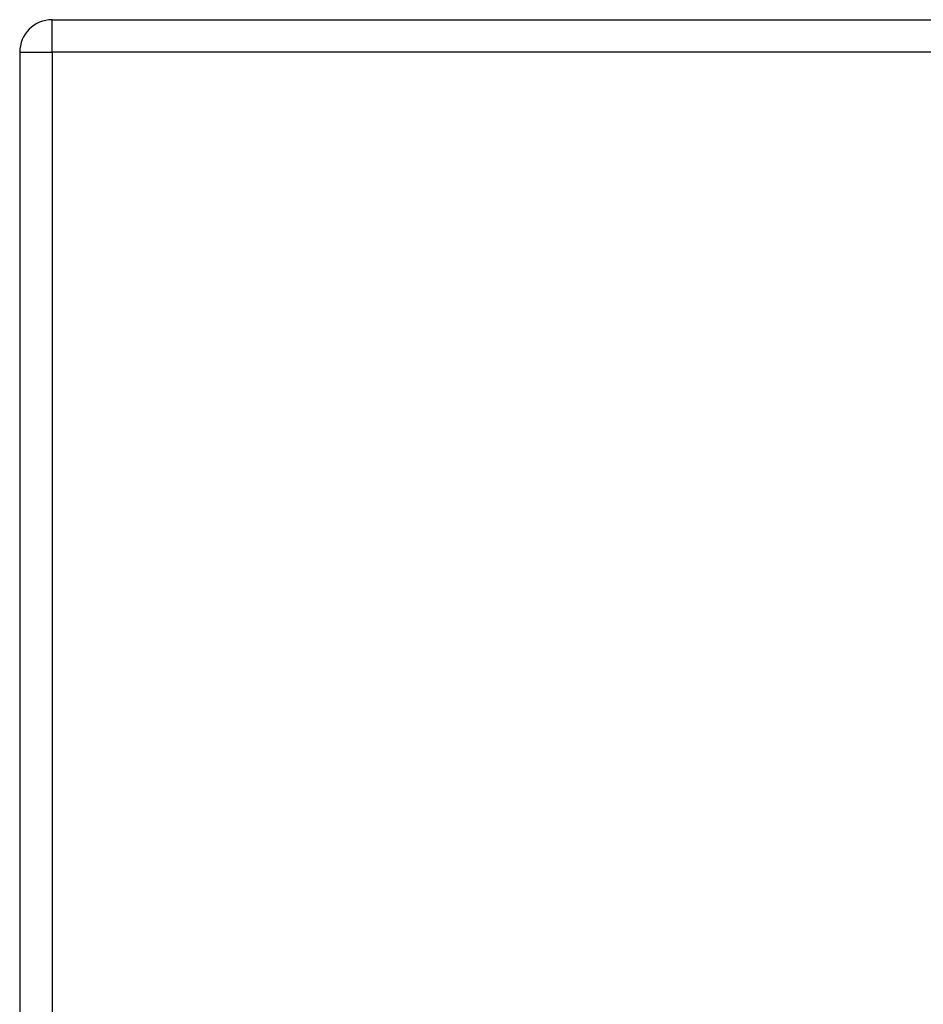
# Model space of a CAD drawing. Header units: inches. Extents: x 20 to 683, y 61 to 320.
# Tile 185 of 256: x 220.39 to 223.14, y 204.7 to 207.69. Entities that reach past the tile are written whole.
import ezdxf

# ---------------------------------------------------------------- set-up
doc = ezdxf.new("R2010")
doc.units = ezdxf.units.IN
doc.header["$MEASUREMENT"] = 0
doc.layers.add('Visible Edges(ANSI)', color=7, linetype='Continuous', lineweight=25)
doc.layers.add('Visible Tangent Edges(ANSI)', color=7, linetype='Continuous', lineweight=25)

msp = doc.modelspace()

# ---------------------------------------------------------------- linework, layer by layer
at = {"layer": 'Visible Edges(ANSI)'}
for p, q in [((220.4924, 207.6937), (292.0974, 207.6937)), ((220.3934, 207.5947), (220.3934, 183.8747))]:
    msp.add_line(p, q, dxfattribs=at)
msp.add_arc((220.4924, 207.5947), 0.099, 90, 180, dxfattribs=at)
at = {"layer": 'Visible Tangent Edges(ANSI)'}
for p, q in [((220.4924, 207.5947), (220.4924, 207.6937)), ((220.3934, 207.5947), (220.4924, 207.5947)), ((292.0974, 207.5947), (220.4924, 207.5947)), ((220.4924, 207.5947), (220.4924, 183.8747))]:
    msp.add_line(p, q, dxfattribs=at)

doc.saveas('drawing.dxf')
